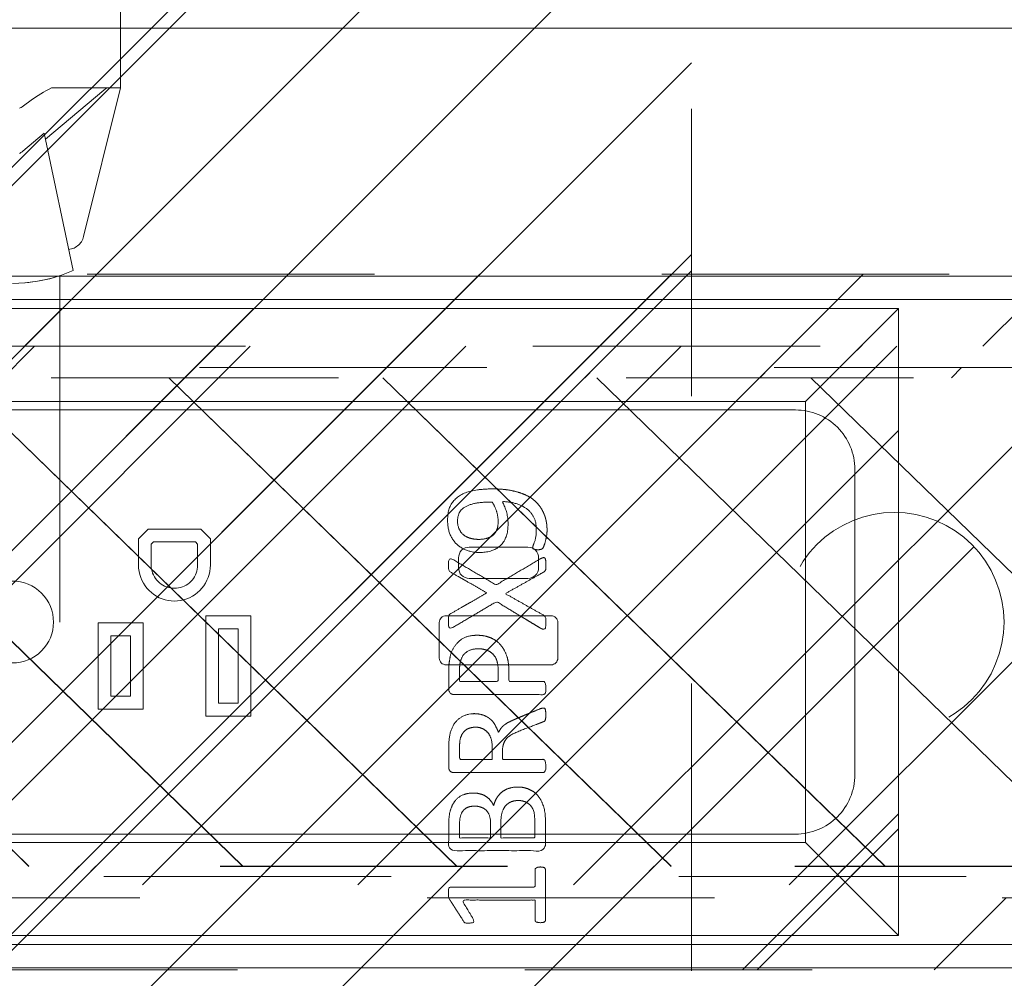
# Model space of a CAD drawing. Header units: inches. Extents: x -416 to -272, y -73 to 47.
# Tile 129 of 206: x -307.74 to -303.17, y -20.46 to -16.01. Entities that reach past the tile are written whole.
import ezdxf

# ---------------------------------------------------------------- set-up
doc = ezdxf.new("R2010")
doc.units = ezdxf.units.IN
doc.header["$LTSCALE"] = 32
doc.header["$MEASUREMENT"] = 0
doc.linetypes.add('Dash Style-1', pattern=[0.083328, 0.041656, -0.041672])
for name, color, linetype, lineweight in [('Black', 7, 'Continuous', 18), ('DashLine', 7, 'Continuous', 13), ('DashLineFill', 7, 'Dash Style-1', 13), ('Dean-Bezel', 7, 'Continuous', 18), ('Drawing', 7, 'Continuous', 18), ('Metal-UtilityGrommet', 7, 'Continuous', 13), ('None', 7, 'Continuous', 18), ('SolidLine', 7, 'Continuous', 15), ('Wood_1-H', 7, 'Continuous', 13)]:
    doc.layers.add(name, color=color, linetype=linetype, lineweight=lineweight)
doc.layers.add('Metal_Black', color=7, linetype='Continuous', lineweight=18, true_color=0x4c4c4c)
doc.layers.add('Textile-Cushion', color=7, linetype='Continuous', lineweight=18, true_color=0x4c4c4c)
pattern_1 = [(45, (0, 0), (-1.61302, 1.93572), []), (45, (-1.0608, 1.0608), (-0.472346, 0.416761), [])]

# ---------------------------------------------------------------- blocks, each defined once
blk = doc.blocks.new('Group-32')
at = {"layer": 'Textile-Cushion', "color": 31, "true_color": 0xffc198}
for p, q in [((-2.2539, 1.1339), (0.0759, -1.1339)), ((-1.261, 1.1339), (1.0688, -1.1339)), ((-0.2681, 1.1339), (2.0618, -1.1339)), ((0.7248, 1.1339), (3.0547, -1.1339)), ((1.7178, 1.1339), (4.0476, -1.1339)), ((2.7107, 1.1339), (5.0405, -1.1339)), ((3.7036, 1.1339), (5.5236, -0.6376))]:
    blk.add_line(p, q, dxfattribs=at)
blk = doc.blocks.new('Group-33')
at = {"layer": 'Textile-Cushion', "color": 31, "true_color": 0xffc198}
blk.add_blockref('Group-32', (0, 0), dxfattribs=at)
blk = doc.blocks.new('SBDXF2-Shroud (2D)')
at = {"layer": 'DashLineFill', "linetype": 'Continuous', "lineweight": 13}
h = blk.add_hatch(dxfattribs=at)
h.set_pattern_fill('Steel', color=253, style=0, pattern_type=2)
h.set_pattern_definition(pattern_1)
edge = h.paths.add_edge_path()
edge.add_line((-5.5709, 0.9311), (-5.5709, -0.9311))
edge.add_arc((-5.3209, -0.9311), 0.25, 180, 270)
edge.add_line((-5.3209, -1.1811), (5.3209, -1.1811))
edge.add_arc((5.3209, -0.9311), 0.25, 270, 360)
edge.add_line((5.5709, -0.9311), (5.5709, 0.9311))
edge.add_arc((5.3209, 0.9311), 0.25, 0, 90)
edge.add_line((5.3209, 1.1811), (-5.3209, 1.1811))
edge.add_arc((-5.3209, 0.9311), 0.25, 90, 135)
edge.add_arc((-5.3209, 0.9311), 0.25, 135, 180)
edge.add_line((-5.5709, 0.9311), (-5.5709, 0.9311))
edge = h.paths.add_edge_path()
edge.add_arc((-5.3209, -0.9311), 0.2028, 180, 270, ccw=False)
edge.add_line((-5.5236, -0.9311), (-5.5236, 0.9311))
edge.add_arc((-5.3209, 0.9311), 0.2028, 90, 180, ccw=False)
edge.add_line((-5.3209, 1.1339), (5.3209, 1.1339))
edge.add_arc((5.3209, 0.9311), 0.2028, 0, 90, ccw=False)
edge.add_line((5.5236, 0.9311), (5.5236, -0.9311))
edge.add_arc((5.3209, -0.9311), 0.2028, -90, 0, ccw=False)
edge.add_line((5.3209, -1.1339), (-5.3209, -1.1339))
at = {"layer": 'DashLineFill', "flags": 128}
for points in [[(-5.5709, 0.9311), (-5.5709, -0.9311, 0.414214), (-5.3209, -1.1811), (5.3209, -1.1811, 0.414214), (5.5709, -0.9311), (5.5709, 0.9311, 0.414214), (5.3209, 1.1811), (-5.3209, 1.1811, 0.198912), (-5.4976, 1.1079, 0.198912), (-5.5709, 0.9311)], [(-5.3209, -1.1339, -0.414214), (-5.5236, -0.9311), (-5.5236, 0.9311, -0.414214), (-5.3209, 1.1339), (5.3209, 1.1339, -0.414214), (5.5236, 0.9311), (5.5236, -0.9311, -0.414214), (5.3209, -1.1339)]]:
    blk.add_lwpolyline(points, format="xyb", close=True, dxfattribs=at)
at = {"layer": 'Metal-UtilityGrommet', "color": 7}
blk.add_blockref('Group-33', (0, 0), dxfattribs=at)
blk = doc.blocks.new('Group-36')
at = {"layer": 'Textile-Cushion', "color": 31, "true_color": 0xffc198}
for p, q in [((33.75, -4.1811), (36.0799, -6.4488)), ((34.7429, -4.1811), (37.0728, -6.4488)), ((35.7358, -4.1811), (38.0657, -6.4488)), ((36.7288, -4.1811), (39.0586, -6.4488)), ((37.7217, -4.1811), (40.0515, -6.4488)), ((38.7146, -4.1811), (41.0445, -6.4488)), ((39.7075, -4.1811), (41.5276, -5.9526))]:
    blk.add_line(p, q, dxfattribs=at)
blk = doc.blocks.new('Group-37')
at = {"layer": 'Textile-Cushion', "color": 31, "true_color": 0xffc198}
blk.add_blockref('Group-36', (0, 0), dxfattribs=at)
blk = doc.blocks.new('Group-38')
at = {"layer": 'DashLineFill', "linetype": 'Continuous', "lineweight": 13}
h = blk.add_hatch(dxfattribs=at)
h.set_pattern_fill('Steel', color=253, style=0, pattern_type=2)
h.set_pattern_definition(pattern_1)
edge = h.paths.add_edge_path()
edge.add_line((30.4331, -4.3839), (30.4331, -6.2461))
edge.add_arc((30.6831, -6.2461), 0.25, 180, 270)
edge.add_line((30.6831, -6.4961), (41.3248, -6.4961))
edge.add_arc((41.3248, -6.2461), 0.25, 270, 360)
edge.add_line((41.5748, -6.2461), (41.5748, -4.3839))
edge.add_arc((41.3248, -4.3839), 0.25, 360, 450)
edge.add_line((41.3248, -4.1339), (30.6831, -4.1339))
edge.add_arc((30.6831, -4.3839), 0.25, 90, 135)
edge.add_arc((30.6831, -4.3839), 0.25, 135, 180)
edge.add_line((30.4331, -4.3839), (30.4331, -4.3839))
edge = h.paths.add_edge_path()
edge.add_arc((30.6831, -6.2461), 0.2028, 180, 270, ccw=False)
edge.add_line((30.4803, -6.2461), (30.4803, -4.3839))
edge.add_arc((30.6831, -4.3839), 0.2028, 90, 180, ccw=False)
edge.add_line((30.6831, -4.1811), (41.3248, -4.1811))
edge.add_arc((41.3248, -4.3839), 0.2028, 0, 90, ccw=False)
edge.add_line((41.5276, -4.3839), (41.5276, -6.2461))
edge.add_arc((41.3248, -6.2461), 0.2028, -90, 0, ccw=False)
edge.add_line((41.3248, -6.4488), (30.6831, -6.4488))
at = {"layer": 'DashLineFill', "flags": 128}
for points in [[(30.4331, -4.3839), (30.4331, -6.2461, 0.414214), (30.6831, -6.4961), (41.3248, -6.4961, 0.414214), (41.5748, -6.2461), (41.5748, -4.3839, 0.414214), (41.3248, -4.1339), (30.6831, -4.1339, 0.198912), (30.5063, -4.2071, 0.198912), (30.4331, -4.3839)], [(30.6831, -6.4488, -0.414214), (30.4803, -6.2461), (30.4803, -4.3839, -0.414214), (30.6831, -4.1811), (41.3248, -4.1811, -0.414214), (41.5276, -4.3839), (41.5276, -6.2461, -0.414214), (41.3248, -6.4488)]]:
    blk.add_lwpolyline(points, format="xyb", close=True, dxfattribs=at)
at = {"layer": 'Metal-UtilityGrommet', "color": 7}
blk.add_blockref('Group-37', (0, 0), dxfattribs=at)
blk = doc.blocks.new('Group-39')
at = {"layer": 'Dean-Bezel'}
for p, q in [((4.11, 1.4545), (-4.11, 1.4545)), ((4.0531, 1.3974), (4.11, 1.4545)), ((4.11, 1.4545), (4.11, -1.4545)), ((4.0531, 1.3974), (4.0117, 1.3558)), ((3.9668, 1.3107), (4.0117, 1.3558)), ((3.9668, 1.3107), (3.9184, 1.2621)), ((3.6797, 1.023), (3.6785, 1.023)), ((3.6805, 1.024), (3.6797, 1.023)), ((0.6289, 0.4307), (0.5843, 0.3861)), ((0.8731, 0.4307), (0.6289, 0.4307)), ((0.8731, 0.4307), (0.9177, 0.3861)), ((0.5843, 0.3861), (0.5843, 0.264)), ((0.6434, 0.3617), (0.6533, 0.3716)), ((0.8487, 0.3716), (0.6533, 0.3716)), ((0.8487, 0.3716), (0.8586, 0.3617)), ((0.9177, 0.264), (0.9177, 0.3861)), ((0.6434, 0.264), (0.6434, 0.3617)), ((0.8586, 0.3617), (0.8582, 0.2546)), ((0.5843, 0.264), (0.5849, 0.2494)), ((0.5849, 0.2494), (0.5869, 0.235)), ((0.5869, 0.235), (0.59, 0.2208)), ((0.6438, 0.2546), (0.6434, 0.264)), ((0.645, 0.2453), (0.6438, 0.2546)), ((0.647, 0.2362), (0.645, 0.2453)), ((0.6499, 0.2272), (0.647, 0.2362)), ((0.855, 0.2362), (0.8521, 0.2272)), ((0.857, 0.2453), (0.855, 0.2362)), ((0.8582, 0.2546), (0.857, 0.2453)), ((0.912, 0.2208), (0.9151, 0.235)), ((0.9151, 0.235), (0.9171, 0.2494)), ((0.9171, 0.2494), (0.9177, 0.264)), ((0.59, 0.2208), (0.5944, 0.207)), ((0.6, 0.1935), (0.5944, 0.207)), ((0.6, 0.1935), (0.6067, 0.1807)), ((0.6535, 0.2185), (0.6499, 0.2272)), ((0.6578, 0.2102), (0.6535, 0.2185)), ((0.6628, 0.2023), (0.6578, 0.2102)), ((0.6686, 0.1948), (0.6628, 0.2023)), ((0.6749, 0.1879), (0.6686, 0.1948)), ((0.6818, 0.1816), (0.6749, 0.1879)), ((0.8271, 0.1879), (0.8202, 0.1816)), ((0.8334, 0.1948), (0.8271, 0.1879)), ((0.8392, 0.2023), (0.8334, 0.1948)), ((0.8442, 0.2102), (0.8392, 0.2023)), ((0.8485, 0.2185), (0.8442, 0.2102)), ((0.8521, 0.2272), (0.8485, 0.2185)), ((0.8953, 0.1807), (0.902, 0.1935)), ((0.902, 0.1935), (0.9076, 0.207)), ((0.9076, 0.207), (0.912, 0.2208)), ((0.6067, 0.1807), (0.6145, 0.1684)), ((0.6145, 0.1684), (0.6233, 0.1569)), ((0.6233, 0.1569), (0.6332, 0.1462)), ((0.6332, 0.1462), (0.6439, 0.1363)), ((0.6893, 0.1759), (0.6818, 0.1816)), ((0.6972, 0.1708), (0.6893, 0.1759)), ((0.7055, 0.1665), (0.6972, 0.1708)), ((0.7142, 0.1629), (0.7055, 0.1665)), ((0.7232, 0.1601), (0.7142, 0.1629)), ((0.7323, 0.1581), (0.7232, 0.1601)), ((0.7416, 0.1568), (0.7323, 0.1581)), ((0.751, 0.1564), (0.7416, 0.1568)), ((0.7604, 0.1568), (0.751, 0.1564)), ((0.7697, 0.1581), (0.7604, 0.1568)), ((0.7788, 0.1601), (0.7697, 0.1581)), ((0.7878, 0.1629), (0.7788, 0.1601)), ((0.7965, 0.1665), (0.7878, 0.1629)), ((0.8048, 0.1708), (0.7965, 0.1665)), ((0.8127, 0.1759), (0.8048, 0.1708)), ((0.8202, 0.1816), (0.8127, 0.1759)), ((0.8581, 0.1363), (0.8688, 0.1462)), ((0.8688, 0.1462), (0.8787, 0.1569)), ((0.8787, 0.1569), (0.8875, 0.1684)), ((0.8875, 0.1684), (0.8953, 0.1807)), ((0.6439, 0.1363), (0.6554, 0.1275)), ((0.6554, 0.1275), (0.6677, 0.1197)), ((0.6677, 0.1197), (0.6806, 0.113)), ((0.6806, 0.113), (0.694, 0.1074)), ((0.694, 0.1074), (0.7079, 0.103)), ((0.7079, 0.103), (0.7221, 0.0999)), ((0.7221, 0.0999), (0.7365, 0.098)), ((0.7365, 0.098), (0.751, 0.0974)), ((0.751, 0.0974), (0.7655, 0.098)), ((0.7655, 0.098), (0.7799, 0.0999)), ((0.7799, 0.0999), (0.7941, 0.103)), ((0.7941, 0.103), (0.808, 0.1074)), ((0.808, 0.1074), (0.8214, 0.113)), ((0.8214, 0.113), (0.8343, 0.1197)), ((0.8343, 0.1197), (0.8466, 0.1275)), ((0.8466, 0.1275), (0.8581, 0.1363)), ((0.8963, 0.0282), (0.8963, -0.4362)), ((1.1057, 0.0282), (0.8963, 0.0282)), ((1.1057, -0.4362), (1.1057, 0.0282)), ((0.3964, -0.0043), (0.3964, -0.4037)), ((0.6057, -0.0043), (0.3964, -0.0043)), ((0.6057, -0.4037), (0.6057, -0.0043)), ((0.9554, -0.3771), (0.9554, -0.0309)), ((1.0466, -0.0309), (0.9554, -0.0309)), ((1.0466, -0.0309), (1.0466, -0.3771)), ((0.4554, -0.3446), (0.4554, -0.0634)), ((0.5466, -0.0634), (0.4554, -0.0634)), ((0.5466, -0.0634), (0.5466, -0.3446)), ((0.5466, -0.3446), (0.4554, -0.3446)), ((0.6057, -0.4037), (0.3964, -0.4037)), ((1.0466, -0.3771), (0.9554, -0.3771)), ((1.1057, -0.4362), (0.8963, -0.4362)), ((3.6785, -1.023), (3.6785, -0.5311)), ((3.6785, -1.023), (3.7267, -1.0712)), ((4.11, -1.4545), (3.9132, -1.2577)), ((4.11, -1.4545), (-4.11, -1.4545))]:
    blk.add_line(p, q, dxfattribs=at)
blk = doc.blocks.new('Dean-PPUG-BK (2D)')
at = {"layer": 'DashLineFill', "linetype": 'Continuous', "lineweight": 13}
h = blk.add_hatch(dxfattribs=at)
h.set_pattern_fill('Steel', color=253, style=0, pattern_type=2)
h.set_pattern_definition(pattern_1)
h.paths.add_polyline_path([(-4.11, 1.4545), (4.11, 1.4545), (4.11, -1.4545), (-4.11, -1.4545)])
h = blk.add_hatch(dxfattribs=at)
h.set_pattern_fill('Steel', color=253, style=0, pattern_type=2)
h.set_pattern_definition(pattern_1)
h.paths.add_polyline_path([(4.091, 0.5085), (4.1408, 0.5061), (4.1902, 0.4987), (4.2386, 0.4866), (4.2856, 0.4698), (4.3307, 0.4485), (4.3735, 0.4228), (4.4136, 0.3931), (4.4506, 0.3596), (4.4841, 0.3226), (4.5138, 0.2825), (4.5395, 0.2397), (4.5608, 0.1946), (4.5776, 0.1476), (4.5897, 0.0992), (4.5971, 0.0498), (4.5995, 0), (4.5971, -0.0498), (4.5897, -0.0992), (4.5776, -0.1476), (4.5608, -0.1946), (4.5395, -0.2397), (4.5138, -0.2825), (4.4841, -0.3226), (4.4506, -0.3596), (4.4136, -0.3931), (4.3735, -0.4228), (4.3307, -0.4485), (4.2856, -0.4698), (4.2386, -0.4866), (4.1902, -0.4987), (4.1408, -0.5061), (4.091, -0.5085), (4.0412, -0.5061), (3.9918, -0.4987), (3.9434, -0.4866), (3.8964, -0.4698), (3.8513, -0.4485), (3.8085, -0.4228), (3.7684, -0.3931), (3.7314, -0.3596), (3.6979, -0.3226), (3.6682, -0.2825), (3.6425, -0.2397), (3.6212, -0.1946), (3.6044, -0.1476), (3.5923, -0.0992), (3.5849, -0.0498), (3.5825, 0), (3.5849, 0.0498), (3.5923, 0.0992), (3.6044, 0.1476), (3.6212, 0.1946), (3.6425, 0.2397), (3.6682, 0.2825), (3.6979, 0.3226), (3.7314, 0.3596), (3.7684, 0.3931), (3.8085, 0.4228), (3.8513, 0.4485), (3.8964, 0.4698), (3.9434, 0.4866), (3.9918, 0.4987), (4.0412, 0.5061)])
h = blk.add_hatch(dxfattribs=at)
h.set_pattern_fill('Steel', color=253, style=0, pattern_type=2)
h.set_pattern_definition(pattern_1)
h.paths.add_polyline_path([(0, 0.19), (0.0186, 0.1891), (0.0371, 0.1863), (0.0552, 0.1818), (0.0727, 0.1755), (0.0896, 0.1676), (0.1056, 0.158), (0.1205, 0.1469), (0.1344, 0.1344), (0.1469, 0.1205), (0.158, 0.1056), (0.1676, 0.0896), (0.1755, 0.0727), (0.1818, 0.0552), (0.1863, 0.0371), (0.1891, 0.0186), (0.19, 0), (0.1891, -0.0186), (0.1863, -0.0371), (0.1818, -0.0552), (0.1755, -0.0727), (0.1676, -0.0896), (0.158, -0.1056), (0.1469, -0.1205), (0.1344, -0.1344), (0.1205, -0.1469), (0.1056, -0.158), (0.0896, -0.1676), (0.0727, -0.1755), (0.0552, -0.1818), (0.0371, -0.1863), (0.0186, -0.1891), (0, -0.19), (-0.0186, -0.1891), (-0.0371, -0.1863), (-0.0552, -0.1818), (-0.0727, -0.1755), (-0.0896, -0.1676), (-0.1056, -0.158), (-0.1205, -0.1469), (-0.1344, -0.1344), (-0.1469, -0.1205), (-0.158, -0.1056), (-0.1676, -0.0896), (-0.1755, -0.0727), (-0.1818, -0.0552), (-0.1863, -0.0371), (-0.1891, -0.0186), (-0.19, 0), (-0.1891, 0.0186), (-0.1863, 0.0371), (-0.1818, 0.0552), (-0.1755, 0.0727), (-0.1676, 0.0896), (-0.158, 0.1056), (-0.1469, 0.1205), (-0.1344, 0.1344), (-0.1205, 0.1469), (-0.1056, 0.158), (-0.0896, 0.1676), (-0.0727, 0.1755), (-0.0552, 0.1818), (-0.0371, 0.1863), (-0.0186, 0.1891)])
at = {"layer": 'Black'}
for p, q in [((0.5, 2.9793), (0.5, 2.4793)), ((0.4227, 2.4677), (0.153, 2.2416)), ((0.1667, 2.472), (0.155, 2.4656)), ((0.1807, 2.4793), (0.1667, 2.472)), ((0.5, 2.4793), (0.1807, 2.4793)), ((0.3297, 1.7889), (0.5, 2.4793)), ((0.4143, 2.4608), (0.4227, 2.4677)), ((0.4227, 2.4677), (0.431, 2.4742)), ((0.4377, 2.4793), (0.431, 2.4742)), ((0.0931, 2.4267), (0.0447, 2.3914)), ((0.067, 2.4081), (0.0931, 2.4267)), ((0.1186, 2.4436), (0.0931, 2.4267)), ((0.1186, 2.4436), (0.1431, 2.4588)), ((0.155, 2.4656), (0.1431, 2.4588)), ((0.0329, 2.3847), (0.036, 2.3861)), ((0.0404, 2.3886), (0.036, 2.3861)), ((0.0404, 2.3886), (0.0447, 2.3914)), ((0.1474, 2.2684), (0.0474, 2.1846)), ((0.2812, 1.6308), (0.1474, 2.2684)), ((0.036, 2.1766), (0.0329, 2.175)), ((0.036, 2.1766), (0.0389, 2.1784)), ((0.0419, 2.1803), (0.0389, 2.1784)), ((0.0447, 2.1824), (0.0419, 2.1803)), ((0.0447, 2.1824), (0.0474, 2.1846)), ((0.3256, 1.7765), (0.3279, 1.7826)), ((0.3279, 1.7826), (0.3297, 1.7889)), ((0.2851, 1.7357), (0.291, 1.7386)), ((0.291, 1.7386), (0.2966, 1.742)), ((0.2966, 1.742), (0.3019, 1.7458)), ((0.3019, 1.7458), (0.3068, 1.75)), ((0.3068, 1.75), (0.3114, 1.7547)), ((0.3114, 1.7547), (0.3156, 1.7597)), ((0.3156, 1.7597), (0.3194, 1.765)), ((0.3194, 1.765), (0.3227, 1.7706)), ((0.3227, 1.7706), (0.3256, 1.7765)), ((0.2606, 1.7294), (0.2664, 1.7301)), ((0.2664, 1.7301), (0.2728, 1.7315)), ((0.2728, 1.7315), (0.279, 1.7333)), ((0.279, 1.7333), (0.2851, 1.7357)), ((0.1719, 1.5932), (0.2273, 1.6098)), ((0.1983, 1.6005), (0.1725, 1.5934)), ((0.1983, 1.6005), (0.2021, 1.6016)), ((0.2021, 1.6016), (0.2136, 1.6052)), ((0.2136, 1.6052), (0.2273, 1.6098)), ((0.2187, 1.6069), (0.2187, 0)), ((0.2273, 1.6098), (0.2812, 1.6308)), ((0.0578, 1.5742), (0, 1.5718)), ((0.0286, 1.5724), (0.0566, 1.5741)), ((0.0566, 1.5741), (0.0578, 1.5742)), ((0.0578, 1.5742), (0.1152, 1.5813)), ((0.0578, 1.5742), (0.0748, 1.5758)), ((0.0837, 1.5768), (0.1152, 1.5813)), ((0.1152, 1.5813), (0.1719, 1.5932)), ((0.1164, 1.5816), (0.1255, 1.5831)), ((0.1406, 1.5861), (0.1255, 1.5831)), ((0.1406, 1.5861), (0.1676, 1.5922)), ((0.1676, 1.5922), (0.1719, 1.5932))]:
    blk.add_line(p, q, dxfattribs=at)
at = {"layer": 'Black', "color": 9}
for p, q in [((4.11, 1.4545), (3.6785, 1.023)), ((4.11, -1.4545), (3.6785, -1.023))]:
    blk.add_line(p, q, dxfattribs=at)
at = {"layer": 'Black', "color": 9, "flags": 128}
blk.add_lwpolyline([(-3.6785, 1.023), (3.6785, 1.023), (3.6785, -1.023), (-3.6785, -1.023)], close=True, dxfattribs=at)
at = {"layer": 'DashLineFill', "flags": 128}
for points in [[(-4.11, 1.4545), (4.11, 1.4545), (4.11, -1.4545), (-4.11, -1.4545)], [(4.091, 0.5085), (4.1408, 0.5061), (4.1902, 0.4987), (4.2386, 0.4866), (4.2856, 0.4698), (4.3307, 0.4485), (4.3735, 0.4228), (4.4136, 0.3931), (4.4506, 0.3596), (4.4841, 0.3226), (4.5138, 0.2825), (4.5395, 0.2397), (4.5608, 0.1946), (4.5776, 0.1476), (4.5897, 0.0992), (4.5971, 0.0498), (4.5995, 0), (4.5971, -0.0498), (4.5897, -0.0992), (4.5776, -0.1476), (4.5608, -0.1946), (4.5395, -0.2397), (4.5138, -0.2825), (4.4841, -0.3226), (4.4506, -0.3596), (4.4136, -0.3931), (4.3735, -0.4228), (4.3307, -0.4485), (4.2856, -0.4698), (4.2386, -0.4866), (4.1902, -0.4987), (4.1408, -0.5061), (4.091, -0.5085), (4.0412, -0.5061), (3.9918, -0.4987), (3.9434, -0.4866), (3.8964, -0.4698), (3.8513, -0.4485), (3.8085, -0.4228), (3.7684, -0.3931), (3.7314, -0.3596), (3.6979, -0.3226), (3.6682, -0.2825), (3.6425, -0.2397), (3.6212, -0.1946), (3.6044, -0.1476), (3.5923, -0.0992), (3.5849, -0.0498), (3.5825, 0), (3.5849, 0.0498), (3.5923, 0.0992), (3.6044, 0.1476), (3.6212, 0.1946), (3.6425, 0.2397), (3.6682, 0.2825), (3.6979, 0.3226), (3.7314, 0.3596), (3.7684, 0.3931), (3.8085, 0.4228), (3.8513, 0.4485), (3.8964, 0.4698), (3.9434, 0.4866), (3.9918, 0.4987), (4.0412, 0.5061)], [(0, 0.19), (0.0186, 0.1891), (0.0371, 0.1863), (0.0552, 0.1818), (0.0727, 0.1755), (0.0896, 0.1676), (0.1056, 0.158), (0.1205, 0.1469), (0.1344, 0.1344), (0.1469, 0.1205), (0.158, 0.1056), (0.1676, 0.0896), (0.1755, 0.0727), (0.1818, 0.0552), (0.1863, 0.0371), (0.1891, 0.0186), (0.19, 0), (0.1891, -0.0186), (0.1863, -0.0371), (0.1818, -0.0552), (0.1755, -0.0727), (0.1676, -0.0896), (0.158, -0.1056), (0.1469, -0.1205), (0.1344, -0.1344), (0.1205, -0.1469), (0.1056, -0.158), (0.0896, -0.1676), (0.0727, -0.1755), (0.0552, -0.1818), (0.0371, -0.1863), (0.0186, -0.1891), (0, -0.19), (-0.0186, -0.1891), (-0.0371, -0.1863), (-0.0552, -0.1818), (-0.0727, -0.1755), (-0.0896, -0.1676), (-0.1056, -0.158), (-0.1205, -0.1469), (-0.1344, -0.1344), (-0.1469, -0.1205), (-0.158, -0.1056), (-0.1676, -0.0896), (-0.1755, -0.0727), (-0.1818, -0.0552), (-0.1863, -0.0371), (-0.1891, -0.0186), (-0.19, 0), (-0.1891, 0.0186), (-0.1863, 0.0371), (-0.1818, 0.0552), (-0.1755, 0.0727), (-0.1676, 0.0896), (-0.158, 0.1056), (-0.1469, 0.1205), (-0.1344, 0.1344), (-0.1205, 0.1469), (-0.1056, 0.158), (-0.0896, 0.1676), (-0.0727, 0.1755), (-0.0552, 0.1818), (-0.0371, 0.1863), (-0.0186, 0.1891)]]:
    blk.add_lwpolyline(points, close=True, dxfattribs=at)
at = {"layer": 'SolidLine', "flags": 128}
for points in [[(2.069, 0.2981, -0.414214), (2.1182, 0.3473), (2.3911, 0.3473, -0.414214), (2.4403, 0.2981), (2.4403, 0.2515, -0.414214), (2.3911, 0.2023), (2.1182, 0.2023, -0.414214), (2.069, 0.2515)], [(1.9797, -0.0022, -0.414214), (2.0112, 0.0293), (2.4982, 0.0293, -0.414214), (2.5297, -0.0022), (2.5297, -0.1672, -0.414214), (2.4982, -0.1987), (2.0112, -0.1987, -0.414214), (1.9797, -0.1672)]]:
    blk.add_lwpolyline(points, format="xyb", close=True, dxfattribs=at)
at = {"layer": 'Black', "color": 7}
blk.add_blockref('Group-39', (0, 0), dxfattribs=at)
blk = doc.blocks.new('Group-42')
at = {"layer": 'DashLine', "flags": 128}
blk.add_lwpolyline([(1.1142, -2.5591), (70.8937, -2.5591), (70.8937, -30), (1.1142, -30)], close=True, dxfattribs=at)
at = {"layer": 'SolidLine', "flags": 128}
blk.add_lwpolyline([(1.1142, -2.5591), (70.8937, -2.5591), (70.8937, -30), (1.1142, -30)], close=True, dxfattribs=at)
blk.add_lwpolyline([(32.0965, -4.6063, -0.414214), (32.372, -4.3307), (39.6358, -4.3307, -0.414214), (39.9114, -4.6063), (39.9114, -6.0236, -0.414214), (39.6358, -6.2992), (32.372, -6.2992, -0.414214), (32.0965, -6.0236)], format="xyb", close=True, dxfattribs=at)
at = {"layer": 'SolidLine', "color": 7}
for name, p in [('Dean-PPUG-BK (2D)', (36.0039, -5.315)), ('SBDXF2-Shroud (2D)', (36.0039, -5.315)), ('Group-38', (0, 0))]:
    blk.add_blockref(name, p, dxfattribs=at)
blk = doc.blocks.new('Group-43')
at = {"layer": 'Metal_Black', "color": 7}
for points, knots in [([(2.2107, 3.61), (2.2402, 3.61), (2.2993, 3.6026), (2.3547, 3.586), (2.4027, 3.5583), (2.4377, 3.5158), (2.4599, 3.4568), (2.4599, 3.4033), (2.4543, 3.3756), (2.446, 3.3424), (2.4377, 3.3313), (2.4266, 3.3276), (2.41, 3.3276), (2.4008, 3.3295), (2.3953, 3.3313), (2.3934, 3.335), (2.3934, 3.3424), (2.399, 3.3553), (2.4063, 3.3774), (2.41, 3.4051), (2.41, 3.4568), (2.3842, 3.5048), (2.3417, 3.5343), (2.2845, 3.5509), (2.2513, 3.5509), (2.2624, 3.5325), (2.279, 3.4808), (2.279, 3.4107), (2.2587, 3.359), (2.2236, 3.3295), (2.1757, 3.3147), (2.1166, 3.3147), (2.0631, 3.3331), (2.0225, 3.3701), (1.9985, 3.4254), (1.9985, 3.4937), (2.0114, 3.5361), (2.0391, 3.5694), (2.076, 3.5915), (2.124, 3.6044), (2.1793, 3.61), (2.2107, 3.61)], [0, 0, 0, 0.054342, 0.108683, 0.163025, 0.217366, 0.271708, 0.32605, 0.346749, 0.367448, 0.408846, 0.429545, 0.450244, 0.466803, 0.483362, 0.499922, 0.516481, 0.53304, 0.549599, 0.566158, 0.582718, 0.612524, 0.642331, 0.672137, 0.701944, 0.701944, 0.721255, 0.740567, 0.762023, 0.78348, 0.804937, 0.826394, 0.847851, 0.869308, 0.890765, 0.912222, 0.926851, 0.941481, 0.956111, 0.970741, 0.98537, 1, 1, 1]), ([(2.2052, 3.5491), (2.1609, 3.5491), (2.0695, 3.5325), (2.0446, 3.4826), (2.0446, 3.4383), (2.0612, 3.4051), (2.0889, 3.3848), (2.124, 3.3756), (2.1627, 3.3756), (2.196, 3.3848), (2.2199, 3.4033), (2.2329, 3.4346), (2.2329, 3.4845), (2.2163, 3.5325), (2.2052, 3.5491)], [0, 0, 0, 0.066007, 0.19802, 0.264026, 0.330033, 0.39604, 0.462046, 0.528053, 0.60066, 0.673267, 0.745875, 0.818482, 0.909241, 1, 1, 1]), ([(2.4303, 3.2861), (2.4377, 3.2898), (2.4469, 3.2916), (2.4525, 3.2861), (2.4543, 3.2713), (2.4543, 3.2515), (2.4543, 3.2363), (2.4506, 3.2289), (2.4469, 3.2252), (2.4433, 3.2233), (2.3547, 3.1735), (2.2661, 3.1237), (2.3547, 3.0739), (2.4433, 3.024), (2.4469, 3.0222), (2.4506, 3.0166), (2.4543, 3.0111), (2.4543, 2.9959), (2.4543, 2.976), (2.4516, 2.9567), (2.4377, 2.9594), (2.4303, 2.9631), (2.3279, 3.025), (2.2255, 3.0868), (2.1258, 3.0277), (2.0262, 2.9687), (2.0188, 2.965), (2.005, 2.9622), (2.0022, 2.9816), (2.0022, 3.0056), (2.004, 3.0185), (2.0059, 3.0259), (2.0114, 3.0296), (2.0133, 3.0314), (2.0972, 3.0794), (2.1812, 3.1274), (2.0972, 3.1754), (2.0133, 3.2233), (2.0114, 3.2252), (2.0059, 3.227), (2.004, 3.2344), (2.0022, 3.2455), (2.0022, 3.2676), (2.005, 3.287), (2.0188, 3.2842), (2.0262, 3.2805), (2.1249, 3.2224), (2.2236, 3.1643), (2.327, 3.2252), (2.4303, 3.2861)], [0, 0, 0, 0.005797, 0.011593, 0.01739, 0.023187, 0.027776, 0.031157, 0.034538, 0.03792, 0.03792, 0.121199, 0.121199, 0.204479, 0.204479, 0.20786, 0.211241, 0.214623, 0.219212, 0.225008, 0.236602, 0.242398, 0.242398, 0.326423, 0.326423, 0.407782, 0.407782, 0.413578, 0.425171, 0.430968, 0.435937, 0.440905, 0.445874, 0.450842, 0.450842, 0.634953, 0.634953, 0.819063, 0.819063, 0.824031, 0.829, 0.833968, 0.838937, 0.843905, 0.853843, 0.858811, 0.858811, 0.927786, 0.927786, 1, 1, 1]), ([(2.1351, 2.9306), (2.1701, 2.9306), (2.2236, 2.9085), (2.2605, 2.8679), (2.2827, 2.8088), (2.2827, 2.7414), (2.2827, 2.7165), (2.363, 2.7165), (2.4469, 2.7165), (2.4506, 2.7128), (2.4525, 2.7055), (2.4543, 2.6944), (2.4543, 2.6778), (2.4525, 2.6667), (2.4506, 2.6593), (2.4469, 2.6556), (2.2366, 2.6556), (2.0169, 2.6556), (2.004, 2.6704), (2.004, 2.7276), (2.004, 2.7904), (2.0077, 2.8162), (2.0151, 2.8531), (2.0372, 2.89), (2.0686, 2.9177), (2.1111, 2.9306), (2.1351, 2.9306)], [0, 0, 0, 0.066268, 0.132535, 0.198803, 0.26507, 0.303966, 0.303966, 0.429297, 0.43506, 0.440822, 0.446584, 0.452347, 0.456957, 0.461567, 0.466177, 0.470786, 0.728938, 0.745073, 0.761208, 0.845107, 0.870922, 0.896738, 0.922553, 0.948369, 0.974184, 1, 1, 1]), ([(2.1406, 2.8679), (2.1129, 2.8679), (2.076, 2.8476), (2.0594, 2.818), (2.0539, 2.7867), (2.0539, 2.7433), (2.0539, 2.7165), (2.1434, 2.7165), (2.2329, 2.7165), (2.2329, 2.7433), (2.2329, 2.7959), (2.2199, 2.8328), (2.1941, 2.8568), (2.1609, 2.8679), (2.1406, 2.8679)], [0, 0, 0, 0.053098, 0.106195, 0.159293, 0.212391, 0.297937, 0.297937, 0.584068, 0.584068, 0.669615, 0.752211, 0.834807, 0.917404, 1, 1, 1]), ([(2.4433, 2.5926), (2.4469, 2.5926), (2.4506, 2.5908), (2.4525, 2.5834), (2.4543, 2.5705), (2.4543, 2.552), (2.4525, 2.541), (2.4506, 2.5336), (2.4451, 2.5299), (2.4396, 2.528), (2.387, 2.5077), (2.3344, 2.4874), (2.3159, 2.48), (2.2864, 2.4653), (2.2642, 2.4431), (2.2532, 2.4136), (2.2532, 2.3739), (2.2532, 2.3546), (2.3482, 2.3546), (2.4469, 2.3546), (2.4506, 2.3509), (2.4525, 2.3435), (2.4543, 2.3324), (2.4543, 2.3158), (2.4525, 2.3047), (2.4506, 2.2973), (2.4469, 2.2937), (2.2356, 2.2937), (2.0151, 2.2937), (2.004, 2.3084), (2.004, 2.3638), (2.004, 2.4284), (2.0059, 2.4505), (2.0077, 2.4597), (2.0114, 2.4856), (2.0317, 2.5262), (2.0612, 2.552), (2.1, 2.5668), (2.1443, 2.5668), (2.1812, 2.5539), (2.2089, 2.5317), (2.2273, 2.4985), (2.2347, 2.48), (2.2402, 2.4911), (2.255, 2.5096), (2.2753, 2.5243), (2.303, 2.5373), (2.3196, 2.5446), (2.3685, 2.5649), (2.4174, 2.5852), (2.4303, 2.5908), (2.4414, 2.5926), (2.4433, 2.5926)], [0, 0, 0, 0.004018, 0.008035, 0.012053, 0.01607, 0.020088, 0.024105, 0.028123, 0.03214, 0.03214, 0.070951, 0.070951, 0.084634, 0.098317, 0.112001, 0.125684, 0.138745, 0.138745, 0.202807, 0.205295, 0.207782, 0.21027, 0.212758, 0.214748, 0.216739, 0.218729, 0.220719, 0.332671, 0.339637, 0.346603, 0.391882, 0.407555, 0.423229, 0.423229, 0.466696, 0.510164, 0.553631, 0.597099, 0.640566, 0.684033, 0.727501, 0.770968, 0.770968, 0.798042, 0.825115, 0.852188, 0.879262, 0.879262, 0.958132, 0.958132, 0.979066, 1, 1, 1]), ([(2.1295, 2.504), (2.1018, 2.504), (2.0668, 2.48), (2.0575, 2.4524), (2.0557, 2.4431), (2.0539, 2.421), (2.0539, 2.3795), (2.0539, 2.3546), (2.1295, 2.3546), (2.2052, 2.3546), (2.2052, 2.3832), (2.2052, 2.4358), (2.1941, 2.469), (2.172, 2.493), (2.1443, 2.504), (2.1295, 2.504)], [0, 0, 0, 0.142515, 0.285031, 0.285031, 0.330993, 0.376955, 0.445899, 0.445899, 0.655281, 0.655281, 0.734439, 0.800829, 0.867219, 0.93361, 1, 1, 1]), ([(2.3233, 2.2263), (2.3454, 2.2263), (2.3805, 2.2152), (2.41, 2.1968), (2.4303, 2.1691), (2.4525, 2.1193), (2.4525, 2.0122), (2.4525, 1.9458), (2.4414, 1.931), (2.2283, 1.931), (2.0151, 1.931), (2.004, 1.9458), (2.004, 2.0039), (2.004, 2.0953), (2.0206, 2.1469), (2.0483, 2.1802), (2.0908, 2.1986), (2.1332, 2.1986), (2.1627, 2.1912), (2.1867, 2.1765), (2.207, 2.1525), (2.2126, 2.1396), (2.2163, 2.158), (2.2347, 2.1894), (2.2624, 2.2134), (2.3012, 2.2263), (2.3233, 2.2263)], [0, 0, 0, 0.031455, 0.06291, 0.094366, 0.125821, 0.188731, 0.266159, 0.275837, 0.285516, 0.435531, 0.44521, 0.454888, 0.521427, 0.574659, 0.627891, 0.681123, 0.734355, 0.762747, 0.791139, 0.819531, 0.847924, 0.847924, 0.885943, 0.923962, 0.961981, 1, 1, 1]), ([(2.327, 2.1636), (2.3067, 2.1636), (2.2772, 2.1506), (2.2569, 2.1266), (2.2458, 2.0897), (2.2458, 2.0261), (2.2458, 1.9901), (2.3242, 1.9901), (2.4027, 1.9901), (2.4027, 2.0334), (2.4027, 2.1174), (2.375, 2.1506), (2.3454, 2.1636), (2.327, 2.1636)], [0, 0, 0, 0.079156, 0.158312, 0.237468, 0.316624, 0.419526, 0.419526, 0.643799, 0.643799, 0.767809, 0.883905, 0.941952, 1, 1, 1]), ([(2.124, 2.1377), (2.1074, 2.1377), (2.0815, 2.1285), (2.0631, 2.1082), (2.0539, 2.0768), (2.0539, 2.0215), (2.0539, 1.9901), (2.1258, 1.9901), (2.1978, 1.9901), (2.1978, 2.0242), (2.1978, 2.0805), (2.1867, 2.11), (2.1664, 2.1285), (2.1387, 2.1377), (2.124, 2.1377)], [0, 0, 0, 0.074499, 0.148998, 0.223496, 0.297995, 0.395417, 0.395417, 0.61891, 0.61891, 0.724928, 0.793696, 0.862464, 0.931232, 1, 1, 1]), ([(2.4285, 1.8552), (2.4359, 1.8552), (2.4497, 1.8524), (2.4525, 1.8441), (2.4525, 1.7251), (2.4525, 1.6061), (2.4506, 1.6024), (2.4451, 1.5987), (2.4359, 1.5968), (2.423, 1.5968), (2.4137, 1.5987), (2.4082, 1.6005), (2.4045, 1.6061), (2.4045, 1.655), (2.4045, 1.702), (2.2347, 1.702), (2.0649, 1.702), (2.0908, 1.6587), (2.1166, 1.6153), (2.1184, 1.6097), (2.1203, 1.6005), (2.1166, 1.5968), (2.1055, 1.595), (2.0931, 1.595), (2.0834, 1.595), (2.0778, 1.5968), (2.0742, 1.6005), (2.0723, 1.6042), (2.0391, 1.6559), (2.0059, 1.7076), (2.004, 1.7094), (2.004, 1.7131), (2.0022, 1.7186), (2.0022, 1.7357), (2.0022, 1.7537), (2.0059, 1.7592), (2.0096, 1.7611), (2.208, 1.7611), (2.4045, 1.7611), (2.4045, 1.8017), (2.4045, 1.846), (2.4082, 1.8497), (2.4137, 1.8533), (2.423, 1.8552), (2.4285, 1.8552)], [0, 0, 0, 0.00261, 0.007831, 0.010441, 0.176195, 0.178805, 0.181415, 0.184026, 0.186636, 0.188594, 0.190551, 0.192509, 0.194467, 0.244389, 0.244389, 0.424498, 0.424498, 0.47805, 0.47805, 0.484241, 0.490432, 0.496622, 0.502813, 0.507071, 0.510941, 0.514811, 0.518682, 0.518682, 0.576295, 0.576295, 0.578743, 0.58119, 0.583638, 0.590247, 0.593184, 0.596122, 0.599059, 0.911881, 0.911881, 0.976501, 0.982376, 0.988251, 0.994125, 1, 1, 1])]:
    blk.add_open_spline(points, degree=2, knots=knots, dxfattribs=at)
blk = doc.blocks.new('1BRPX9-Util_Bkt_Lg-N (2D)')
at = {"layer": 'DashLineFill', "linetype": 'Continuous', "lineweight": 13}
h = blk.add_hatch(dxfattribs=at)
h.set_pattern_fill('Steel', color=253, style=0, pattern_type=2)
h.set_pattern_definition(pattern_1)
edge = h.paths.add_edge_path()
edge.add_line((-4.4685, 7.5394), (-2.4213, 7.5394))
edge.add_line((-2.4213, 7.5394), (-2.4213, 7.9173))
edge.add_arc((-2.3031, 7.9173), 0.1181, 90, 180, ccw=False)
edge.add_line((-2.3031, 8.0354), (2.3031, 8.0354))
edge.add_arc((2.3031, 7.9173), 0.1181, 0, 90, ccw=False)
edge.add_line((2.4213, 7.9173), (2.4213, 7.5394))
edge.add_line((2.4213, 7.5394), (4.4685, 7.5394))
edge.add_line((4.4685, 7.5394), (4.4685, 7.4055))
edge.add_line((4.4685, 7.4055), (3.1299, 7.4055))
edge.add_line((3.1299, 7.4055), (3.1299, -2.0118))
edge.add_line((3.1299, -2.0118), (4.4685, -2.0118))
edge.add_line((4.4685, -2.0118), (4.4685, -2.1457))
edge.add_line((4.4685, -2.1457), (2.4213, -2.1457))
edge.add_line((2.4213, -2.1457), (2.4213, -2.5236))
edge.add_arc((2.3031, -2.5236), 0.1181, 270, 360, ccw=False)
edge.add_line((2.3031, -2.6417), (-2.3031, -2.6417))
edge.add_arc((-2.3031, -2.5236), 0.1181, 180, 270, ccw=False)
edge.add_line((-2.4213, -2.5236), (-2.4213, -2.1457))
edge.add_line((-2.4213, -2.1457), (-4.4685, -2.1457))
edge.add_line((-4.4685, -2.1457), (-4.4685, -2.0118))
edge.add_line((-4.4685, -2.0118), (-3.1299, -2.0118))
edge.add_line((-3.1299, -2.0118), (-3.1299, 7.4055))
edge.add_line((-3.1299, 7.4055), (-4.4685, 7.4055))
edge.add_line((-4.4685, 7.4055), (-4.4685, 7.5394))
at = {"layer": 'DashLineFill', "flags": 128}
blk.add_lwpolyline([(-4.4685, 7.5394), (-2.4213, 7.5394), (-2.4213, 7.9173, -0.414214), (-2.3031, 8.0354), (2.3031, 8.0354, -0.414214), (2.4213, 7.9173), (2.4213, 7.5394), (4.4685, 7.5394), (4.4685, 7.4055), (3.1299, 7.4055), (3.1299, -2.0118), (4.4685, -2.0118), (4.4685, -2.1457), (2.4213, -2.1457), (2.4213, -2.5236, -0.414214), (2.3031, -2.6417), (-2.3031, -2.6417, -0.414214), (-2.4213, -2.5236), (-2.4213, -2.1457), (-4.4685, -2.1457), (-4.4685, -2.0118), (-3.1299, -2.0118), (-3.1299, 7.4055), (-4.4685, 7.4055)], format="xyb", close=True, dxfattribs=at)
at = {"layer": 'Metal_Black', "color": 7}
blk.add_blockref('Group-43', (0, 0), dxfattribs=at)
blk = doc.blocks.new('Group-44')
at = {"layer": 'Textile-Cushion', "color": 31, "linetype": 'Continuous', "true_color": 0xffc198}
for p, q in [((0.0826, 1.2795), (-2.4174, -1.2204)), ((1.0826, 1.2795), (-1.4174, -1.2204)), ((2.0826, 1.2795), (-0.4174, -1.2204)), ((3.0826, 1.2795), (0.5826, -1.2204)), ((4.0826, 1.2795), (1.5826, -1.2204)), ((5.0826, 1.2795), (2.5826, -1.2204)), ((5.6693, 0.8662), (3.5826, -1.2204))]:
    blk.add_line(p, q, dxfattribs=at)
blk = doc.blocks.new('SlateShroudSleeve (2D)')
at = {"layer": 'DashLineFill', "linetype": 'Continuous', "lineweight": 13}
h = blk.add_hatch(dxfattribs=at)
h.set_pattern_fill('Steel', color=253, style=0, pattern_type=2)
h.set_pattern_definition(pattern_1)
edge = h.paths.add_edge_path()
edge.add_line((-6.0039, 0.9685), (-6.0039, -0.9685))
edge.add_arc((-5.3583, -0.9685), 0.6457, 180, 225)
edge.add_arc((-5.3583, -0.9685), 0.6457, 225, 270)
edge.add_line((-5.3583, -1.6142), (5.3583, -1.6142))
edge.add_arc((5.3583, -0.9685), 0.6457, 270, 360)
edge.add_line((6.0039, -0.9685), (6.0039, 0.9685))
edge.add_arc((5.3583, 0.9685), 0.6457, 0, 45)
edge.add_arc((5.3583, 0.9685), 0.6457, 45, 90)
edge.add_line((5.3583, 1.6142), (-5.3583, 1.6142))
edge.add_arc((-5.3583, 0.9685), 0.6457, 90, 180)
edge.add_line((-6.0039, 0.9685), (-6.0039, 0.9685))
edge = h.paths.add_edge_path()
edge.add_arc((-5.3583, -0.9685), 0.311, 225, 270, ccw=False)
edge.add_arc((-5.3583, -0.9685), 0.311, 180, 225, ccw=False)
edge.add_line((-5.6693, -0.9685), (-5.6693, 0.9685))
edge.add_arc((-5.3583, 0.9685), 0.311, 90, 180, ccw=False)
edge.add_line((-5.3583, 1.2795), (5.3583, 1.2795))
edge.add_arc((5.3583, 0.9685), 0.311, 45, 90, ccw=False)
edge.add_arc((5.3583, 0.9685), 0.311, 0, 45, ccw=False)
edge.add_line((5.6693, 0.9685), (5.6693, -0.9685))
edge.add_arc((5.3583, -0.9685), 0.311, 270, 360, ccw=False)
edge.add_line((5.3583, -1.2795), (-5.3583, -1.2795))
at = {"layer": 'DashLine', "lineweight": 13, "transparency": 33554687, "flags": 128}
blk.add_lwpolyline([(-5.8858, 0.9685, -0.414214), (-5.3583, 1.4961), (5.3583, 1.4961, -0.414214), (5.8858, 0.9685), (5.8858, -0.9685, -0.414214), (5.3583, -1.4961), (-5.3583, -1.4961, -0.414214), (-5.8858, -0.9685)], format="xyb", close=True, dxfattribs=at)
at = {"layer": 'DashLineFill', "lineweight": 13, "flags": 128}
for points in [[(-6.0039, 0.9685), (-6.0039, -0.9685, 0.198912), (-5.8148, -1.4251, 0.198912), (-5.3583, -1.6142), (5.3583, -1.6142, 0.414214), (6.0039, -0.9685), (6.0039, 0.9685, 0.198912), (5.8148, 1.4251, 0.198912), (5.3583, 1.6142), (-5.3583, 1.6142, 0.414214), (-6.0039, 0.9685)], [(-5.3583, -1.2795, -0.198912), (-5.5782, -1.1884, -0.198912), (-5.6693, -0.9685), (-5.6693, 0.9685, -0.414214), (-5.3583, 1.2795), (5.3583, 1.2795, -0.198912), (5.5782, 1.1884, -0.198912), (5.6693, 0.9685), (5.6693, -0.9685, -0.414214), (5.3583, -1.2795)]]:
    blk.add_lwpolyline(points, format="xyb", close=True, dxfattribs=at)
at = {"layer": 'Textile-Cushion', "color": 31, "true_color": 0xffc198}
blk.add_blockref('Group-44', (0, 0), dxfattribs=at)
blk = doc.blocks.new('Group-47')
at = {"layer": 'SolidLine', "flags": 128}
blk.add_lwpolyline([(30.0197, -4.3012, -0.414214), (30.6102, -3.7106), (41.437, -3.7106, -0.414214), (42.0276, -4.3012), (42.0276, -6.3287, -0.414214), (41.437, -6.9193), (30.6102, -6.9193, -0.414214), (30.0197, -6.3287)], format="xyb", close=True, dxfattribs=at)
at = {"layer": 'DashLine', "color": 7}
blk.add_blockref('1BRPX9-Util_Bkt_Lg-N (2D)', (36.0236, -8.3071), dxfattribs=at)
at = {"layer": 'Wood_1-H', "color": 7}
blk.add_blockref('SlateShroudSleeve (2D)', (36.0236, -5.315), dxfattribs=at)
blk = doc.blocks.new('Group-78')
at = {"layer": 'None'}
for name in ['Group-47', 'Group-42']:
    blk.add_blockref(name, (0, 0), dxfattribs=at)
blk = doc.blocks.new('SL Credenza Desk (2D)')
at = {"layer": 'None'}
blk.add_blockref('Group-78', (0, 0), dxfattribs=at)
at = {"layer": 'Drawing', "color": 0, "flags": 1}
for tag in ['Tag', 'Catalog', 'Option1', 'Option2', 'Option3', 'Option4', 'Option5', 'Option6', 'Option7', 'Option8', 'Option9', 'Option10', 'Option11', 'Option12', 'Custom', 'FinishGroup', 'Discount', 'Item2', 'Item3', 'Item6', 'Item8', 'Item9', 'Item10', 'Item12', 'Item13', 'Item16', 'Item18', 'Item19', 'Item20', 'Item21', 'Item22', 'Item23', 'Item24', 'Item25', 'Item1', 'Item4', 'Item5', 'Item7', 'Item11', 'Item14', 'Item15', 'Item17']:
    blk.add_attdef(tag, (15.7192, -28.999), '', height=0.00709, dxfattribs=at)
blk = doc.blocks.new('Group-79')
at = {"layer": 'Drawing'}
blk.add_blockref('SL Credenza Desk (2D)', (15.6798, 1.4853), dxfattribs=at)
at = {"layer": 'Drawing', "color": 0, "flags": 1}
for tag in ['Tag', 'Catalog', 'Option1', 'Option2', 'Option3', 'Option4', 'Option5', 'Option6', 'Option7', 'Option8', 'Option9', 'Option10', 'Option11', 'Option12', 'Custom', 'FinishGroup', 'Discount', 'Item2', 'Item3', 'Item6', 'Item8', 'Item9', 'Item10', 'Item12', 'Item13', 'Item16', 'Item18', 'Item19', 'Item20', 'Item21', 'Item22', 'Item23', 'Item24', 'Item25', 'Item1', 'Item4', 'Item5', 'Item7', 'Item11', 'Item14', 'Item15', 'Item17']:
    blk.add_attdef(tag, (15.7192, -28.999), '', height=0.00709, dxfattribs=at)

msp = doc.modelspace()

# ---------------------------------------------------------------- block references
at = {"layer": 'Drawing', "color": 7}
msp.add_blockref('Group-79', (-359.4593, -14.9775), dxfattribs=at)

doc.saveas('drawing.dxf')
